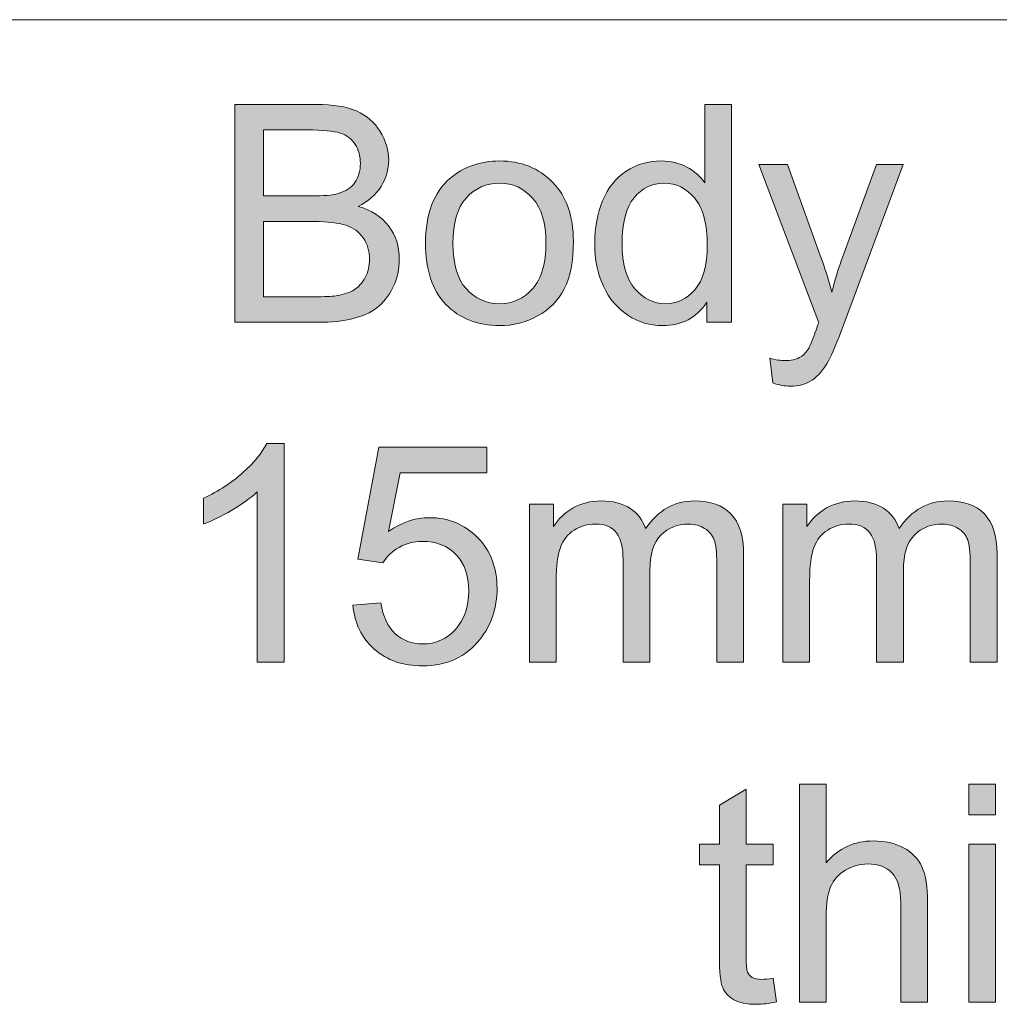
# Model space of a CAD drawing. Header units: millimetres. Extents: x 7 to 595, y -296 to -6.
# Tile 127 of 131: x 489 to 503, y -24 to -11. Entities that reach past the tile are written whole.
import ezdxf

# ---------------------------------------------------------------- set-up
doc = ezdxf.new("R2010")
doc.units = ezdxf.units.MM
doc.header["$MEASUREMENT"] = 0
doc.layers.add('Layer 1', color=7, linetype='Continuous', lineweight=0)

# ---------------------------------------------------------------- blocks, each defined once
blk = doc.blocks.new('Block_23')
at = {"layer": 'Layer 1', "true_color": 0x010101, "transparency": 33554687}
h = blk.add_hatch(color=18, dxfattribs=at)
edge = h.paths.add_edge_path()
edge.add_spline(control_points=[(492.546, -14.395), (492.546, -14.395), (493.301, -14.395), (493.301, -14.395), (493.431, -14.395), (493.522, -14.39), (493.575, -14.38), (493.666, -14.364), (493.744, -14.337), (493.806, -14.298), (493.868, -14.259), (493.919, -14.203), (493.959, -14.129), (493.999, -14.054), (494.019, -13.969), (494.019, -13.872), (494.019, -13.759), (493.99, -13.661), (493.932, -13.577), (493.874, -13.493), (493.793, -13.434), (493.69, -13.4), (493.588, -13.367), (493.44, -13.35), (493.247, -13.35), (493.247, -13.35), (492.546, -13.35), (492.546, -13.35), (492.546, -13.35), (492.546, -14.395), (492.546, -14.395)], knot_values=[0, 0, 0, 0, 1, 1, 1, 2, 2, 2, 3, 3, 3, 4, 4, 4, 5, 5, 5, 6, 6, 6, 7, 7, 7, 8, 8, 8, 9, 9, 9, 10, 10, 10, 10], degree=3, periodic=0)
edge = h.paths.add_edge_path()
edge.add_spline(control_points=[(492.546, -12.994), (492.546, -12.994), (493.201, -12.994), (493.201, -12.994), (493.379, -12.994), (493.507, -12.982), (493.584, -12.959), (493.686, -12.928), (493.763, -12.878), (493.815, -12.807), (493.866, -12.736), (493.892, -12.648), (493.892, -12.542), (493.892, -12.441), (493.868, -12.352), (493.819, -12.276), (493.771, -12.199), (493.702, -12.146), (493.613, -12.118), (493.523, -12.089), (493.369, -12.075), (493.152, -12.075), (493.152, -12.075), (492.546, -12.075), (492.546, -12.075), (492.546, -12.075), (492.546, -12.994), (492.546, -12.994), (492.546, -12.994), (492.546, -12.994), (492.546, -12.994)], knot_values=[0, 0, 0, 0, 1, 1, 1, 2, 2, 2, 3, 3, 3, 4, 4, 4, 5, 5, 5, 6, 6, 6, 7, 7, 7, 8, 8, 8, 9, 9, 9, 10, 10, 10, 10], degree=3, periodic=0)
edge = h.paths.add_edge_path()
edge.add_spline(control_points=[(492.144, -14.751), (492.144, -14.751), (492.144, -11.72), (492.144, -11.72), (492.144, -11.72), (493.281, -11.72), (493.281, -11.72), (493.513, -11.72), (493.698, -11.75), (493.839, -11.811), (493.978, -11.873), (494.088, -11.967), (494.167, -12.095), (494.246, -12.222), (494.286, -12.355), (494.286, -12.495), (494.286, -12.624), (494.251, -12.746), (494.181, -12.861), (494.111, -12.975), (494.005, -13.067), (493.863, -13.138), (494.047, -13.191), (494.188, -13.283), (494.286, -13.413), (494.385, -13.542), (494.434, -13.695), (494.434, -13.872), (494.434, -14.014), (494.404, -14.146), (494.344, -14.268), (494.284, -14.39), (494.21, -14.484), (494.121, -14.55), (494.033, -14.616), (493.922, -14.666), (493.79, -14.7), (493.656, -14.734), (493.493, -14.751), (493.3, -14.751), (493.3, -14.751), (492.144, -14.751), (492.144, -14.751), (492.144, -14.751), (492.144, -14.751), (492.144, -14.751)], knot_values=[0, 0, 0, 0, 1, 1, 1, 2, 2, 2, 3, 3, 3, 4, 4, 4, 5, 5, 5, 6, 6, 6, 7, 7, 7, 8, 8, 8, 9, 9, 9, 10, 10, 10, 11, 11, 11, 12, 12, 12, 13, 13, 13, 14, 14, 14, 15, 15, 15, 15], degree=3, periodic=0)
h = blk.add_hatch(color=18, dxfattribs=at)
edge = h.paths.add_edge_path()
edge.add_spline(control_points=[(497.533, -13.655), (497.533, -13.936), (497.593, -14.145), (497.712, -14.284), (497.83, -14.423), (497.971, -14.493), (498.132, -14.493), (498.295, -14.493), (498.434, -14.426), (498.548, -14.294), (498.662, -14.161), (498.719, -13.959), (498.719, -13.686), (498.719, -13.387), (498.661, -13.167), (498.544, -13.026), (498.429, -12.886), (498.286, -12.816), (498.116, -12.816), (497.95, -12.816), (497.811, -12.883), (497.7, -13.018), (497.589, -13.153), (497.533, -13.365), (497.533, -13.655)], knot_values=[0, 0, 0, 0, 1, 1, 1, 2, 2, 2, 3, 3, 3, 4, 4, 4, 5, 5, 5, 6, 6, 6, 7, 7, 7, 8, 8, 8, 8], degree=3, periodic=0)
edge = h.paths.add_edge_path()
edge.add_spline(control_points=[(498.71, -14.751), (498.71, -14.751), (498.71, -14.472), (498.71, -14.472), (498.571, -14.689), (498.367, -14.797), (498.096, -14.797), (497.921, -14.797), (497.761, -14.749), (497.615, -14.653), (497.468, -14.557), (497.354, -14.422), (497.273, -14.25), (497.193, -14.077), (497.152, -13.879), (497.152, -13.654), (497.152, -13.436), (497.189, -13.237), (497.262, -13.059), (497.335, -12.881), (497.445, -12.744), (497.591, -12.65), (497.736, -12.554), (497.9, -12.507), (498.08, -12.507), (498.212, -12.507), (498.33, -12.535), (498.433, -12.591), (498.536, -12.647), (498.62, -12.72), (498.685, -12.81), (498.685, -12.81), (498.685, -11.72), (498.685, -11.72), (498.685, -11.72), (499.057, -11.72), (499.057, -11.72), (499.057, -11.72), (499.057, -14.751), (499.057, -14.751), (499.057, -14.751), (498.71, -14.751), (498.71, -14.751), (498.71, -14.751), (498.71, -14.751), (498.71, -14.751)], knot_values=[0, 0, 0, 0, 1, 1, 1, 2, 2, 2, 3, 3, 3, 4, 4, 4, 5, 5, 5, 6, 6, 6, 7, 7, 7, 8, 8, 8, 9, 9, 9, 10, 10, 10, 11, 11, 11, 12, 12, 12, 13, 13, 13, 14, 14, 14, 15, 15, 15, 15], degree=3, periodic=0)
h = blk.add_hatch(color=18, dxfattribs=at)
edge = h.paths.add_edge_path()
edge.add_spline(control_points=[(495.179, -13.653), (495.179, -13.934), (495.24, -14.144), (495.363, -14.283), (495.487, -14.423), (495.641, -14.493), (495.828, -14.493), (496.013, -14.493), (496.167, -14.423), (496.29, -14.282), (496.413, -14.142), (496.474, -13.928), (496.474, -13.641), (496.474, -13.37), (496.412, -13.165), (496.289, -13.026), (496.165, -12.886), (496.012, -12.816), (495.828, -12.816), (495.641, -12.816), (495.487, -12.885), (495.363, -13.024), (495.24, -13.163), (495.179, -13.373), (495.179, -13.653)], knot_values=[0, 0, 0, 0, 1, 1, 1, 2, 2, 2, 3, 3, 3, 4, 4, 4, 5, 5, 5, 6, 6, 6, 7, 7, 7, 8, 8, 8, 8], degree=3, periodic=0)
edge = h.paths.add_edge_path()
edge.add_spline(control_points=[(494.798, -13.652), (494.798, -13.247), (494.911, -12.946), (495.137, -12.751), (495.326, -12.588), (495.557, -12.507), (495.828, -12.507), (496.129, -12.507), (496.376, -12.606), (496.568, -12.804), (496.759, -13), (496.855, -13.273), (496.855, -13.621), (496.855, -13.903), (496.813, -14.125), (496.728, -14.286), (496.644, -14.448), (496.52, -14.574), (496.358, -14.663), (496.196, -14.753), (496.019, -14.797), (495.828, -14.797), (495.521, -14.797), (495.272, -14.699), (495.082, -14.502), (494.893, -14.306), (494.798, -14.022), (494.798, -13.652), (494.798, -13.652), (494.798, -13.652), (494.798, -13.652)], knot_values=[0, 0, 0, 0, 1, 1, 1, 2, 2, 2, 3, 3, 3, 4, 4, 4, 5, 5, 5, 6, 6, 6, 7, 7, 7, 8, 8, 8, 9, 9, 9, 10, 10, 10, 10], degree=3, periodic=0)
h = blk.add_hatch(color=18, dxfattribs=at)
edge = h.paths.add_edge_path()
edge.add_spline(control_points=[(499.63, -15.595), (499.63, -15.595), (499.587, -15.251), (499.587, -15.251), (499.669, -15.273), (499.74, -15.284), (499.8, -15.284), (499.884, -15.284), (499.95, -15.27), (499.999, -15.243), (500.049, -15.215), (500.09, -15.176), (500.122, -15.127), (500.145, -15.09), (500.183, -14.997), (500.236, -14.849), (500.243, -14.828), (500.253, -14.798), (500.269, -14.758), (500.269, -14.758), (499.435, -12.554), (499.435, -12.554), (499.435, -12.554), (499.833, -12.554), (499.833, -12.554), (499.833, -12.554), (500.291, -13.822), (500.291, -13.822), (500.351, -13.982), (500.404, -14.152), (500.452, -14.33), (500.495, -14.162), (500.545, -13.997), (500.605, -13.835), (500.605, -13.835), (501.073, -12.554), (501.073, -12.554), (501.073, -12.554), (501.445, -12.554), (501.445, -12.554), (501.445, -12.554), (500.615, -14.789), (500.615, -14.789), (500.525, -15.03), (500.455, -15.195), (500.405, -15.286), (500.339, -15.408), (500.262, -15.497), (500.177, -15.554), (500.091, -15.612), (499.989, -15.64), (499.87, -15.64), (499.798, -15.64), (499.718, -15.625), (499.63, -15.595)], knot_values=[0, 0, 0, 0, 1, 1, 1, 2, 2, 2, 3, 3, 3, 4, 4, 4, 5, 5, 5, 6, 6, 6, 7, 7, 7, 8, 8, 8, 9, 9, 9, 10, 10, 10, 11, 11, 11, 12, 12, 12, 13, 13, 13, 14, 14, 14, 15, 15, 15, 16, 16, 16, 17, 17, 17, 18, 18, 18, 18], degree=3, periodic=0)
h = blk.add_hatch(color=18, dxfattribs=at)
edge = h.paths.add_edge_path()
edge.add_spline(control_points=[(492.83, -19.48), (492.83, -19.48), (492.457, -19.48), (492.457, -19.48), (492.457, -19.48), (492.457, -17.108), (492.457, -17.108), (492.368, -17.194), (492.25, -17.279), (492.105, -17.365), (491.959, -17.45), (491.828, -17.514), (491.712, -17.557), (491.712, -17.557), (491.712, -17.197), (491.712, -17.197), (491.92, -17.1), (492.103, -16.981), (492.258, -16.841), (492.414, -16.702), (492.525, -16.568), (492.59, -16.436), (492.59, -16.436), (492.83, -16.436), (492.83, -16.436), (492.83, -16.436), (492.83, -19.48), (492.83, -19.48)], knot_values=[0, 0, 0, 0, 1, 1, 1, 2, 2, 2, 3, 3, 3, 4, 4, 4, 5, 5, 5, 6, 6, 6, 7, 7, 7, 8, 8, 8, 9, 9, 9, 9], degree=3, periodic=0)
h = blk.add_hatch(color=18, dxfattribs=at)
edge = h.paths.add_edge_path()
edge.add_spline(control_points=[(493.787, -18.684), (493.787, -18.684), (494.177, -18.655), (494.177, -18.655), (494.206, -18.844), (494.273, -18.987), (494.377, -19.083), (494.482, -19.178), (494.609, -19.226), (494.76, -19.226), (494.941, -19.226), (495.093, -19.158), (495.216, -19.024), (495.339, -18.888), (495.4, -18.709), (495.4, -18.486), (495.4, -18.274), (495.342, -18.106), (495.224, -17.984), (495.106, -17.861), (494.95, -17.8), (494.756, -17.8), (494.635, -17.8), (494.527, -17.827), (494.432, -17.882), (494.336, -17.937), (494.261, -18.008), (494.206, -18.096), (494.206, -18.096), (493.855, -18.045), (493.855, -18.045), (493.855, -18.045), (494.147, -16.487), (494.147, -16.487), (494.147, -16.487), (495.65, -16.487), (495.65, -16.487), (495.65, -16.487), (495.65, -16.843), (495.65, -16.843), (495.65, -16.843), (494.444, -16.843), (494.444, -16.843), (494.444, -16.843), (494.283, -17.66), (494.283, -17.66), (494.464, -17.533), (494.654, -17.469), (494.853, -17.469), (495.117, -17.469), (495.34, -17.561), (495.522, -17.744), (495.703, -17.928), (495.794, -18.164), (495.794, -18.451), (495.794, -18.726), (495.714, -18.963), (495.555, -19.163), (495.361, -19.408), (495.095, -19.531), (494.76, -19.531), (494.484, -19.531), (494.26, -19.453), (494.086, -19.299), (493.912, -19.144), (493.812, -18.94), (493.787, -18.684)], knot_values=[0, 0, 0, 0, 1, 1, 1, 2, 2, 2, 3, 3, 3, 4, 4, 4, 5, 5, 5, 6, 6, 6, 7, 7, 7, 8, 8, 8, 9, 9, 9, 10, 10, 10, 11, 11, 11, 12, 12, 12, 13, 13, 13, 14, 14, 14, 15, 15, 15, 16, 16, 16, 17, 17, 17, 18, 18, 18, 19, 19, 19, 20, 20, 20, 21, 21, 21, 22, 22, 22, 22], degree=3, periodic=0)
h = blk.add_hatch(color=18, dxfattribs=at)
edge = h.paths.add_edge_path()
edge.add_spline(control_points=[(496.243, -19.48), (496.243, -19.48), (496.243, -17.283), (496.243, -17.283), (496.243, -17.283), (496.578, -17.283), (496.578, -17.283), (496.578, -17.283), (496.578, -17.593), (496.578, -17.593), (496.646, -17.486), (496.738, -17.399), (496.852, -17.334), (496.967, -17.269), (497.096, -17.236), (497.242, -17.236), (497.405, -17.236), (497.538, -17.27), (497.642, -17.337), (497.745, -17.405), (497.819, -17.499), (497.861, -17.62), (498.036, -17.364), (498.263, -17.236), (498.542, -17.236), (498.761, -17.236), (498.929, -17.296), (499.046, -17.417), (499.164, -17.538), (499.224, -17.723), (499.224, -17.974), (499.224, -17.974), (499.224, -19.48), (499.224, -19.48), (499.224, -19.48), (498.851, -19.48), (498.851, -19.48), (498.851, -19.48), (498.851, -18.097), (498.851, -18.097), (498.851, -17.949), (498.838, -17.842), (498.814, -17.776), (498.79, -17.711), (498.747, -17.658), (498.682, -17.618), (498.619, -17.578), (498.544, -17.558), (498.459, -17.558), (498.304, -17.558), (498.175, -17.61), (498.073, -17.712), (497.971, -17.815), (497.92, -17.979), (497.92, -18.205), (497.92, -18.205), (497.92, -19.48), (497.92, -19.48), (497.92, -19.48), (497.547, -19.48), (497.547, -19.48), (497.547, -19.48), (497.547, -18.054), (497.547, -18.054), (497.547, -17.889), (497.517, -17.765), (497.456, -17.682), (497.396, -17.6), (497.296, -17.558), (497.158, -17.558), (497.054, -17.558), (496.957, -17.586), (496.868, -17.641), (496.78, -17.696), (496.715, -17.776), (496.675, -17.883), (496.636, -17.989), (496.616, -18.142), (496.616, -18.341), (496.616, -18.341), (496.616, -19.48), (496.616, -19.48), (496.616, -19.48), (496.243, -19.48), (496.243, -19.48)], knot_values=[0, 0, 0, 0, 1, 1, 1, 2, 2, 2, 3, 3, 3, 4, 4, 4, 5, 5, 5, 6, 6, 6, 7, 7, 7, 8, 8, 8, 9, 9, 9, 10, 10, 10, 11, 11, 11, 12, 12, 12, 13, 13, 13, 14, 14, 14, 15, 15, 15, 16, 16, 16, 17, 17, 17, 18, 18, 18, 19, 19, 19, 20, 20, 20, 21, 21, 21, 22, 22, 22, 23, 23, 23, 24, 24, 24, 25, 25, 25, 26, 26, 26, 27, 27, 27, 28, 28, 28, 28], degree=3, periodic=0)
h = blk.add_hatch(color=18, dxfattribs=at)
edge = h.paths.add_edge_path()
edge.add_spline(control_points=[(499.77, -19.48), (499.77, -19.48), (499.77, -17.283), (499.77, -17.283), (499.77, -17.283), (500.104, -17.283), (500.104, -17.283), (500.104, -17.283), (500.104, -17.593), (500.104, -17.593), (500.173, -17.486), (500.264, -17.399), (500.379, -17.334), (500.493, -17.269), (500.623, -17.236), (500.769, -17.236), (500.931, -17.236), (501.064, -17.27), (501.168, -17.337), (501.272, -17.405), (501.345, -17.499), (501.387, -17.62), (501.562, -17.364), (501.789, -17.236), (502.068, -17.236), (502.287, -17.236), (502.456, -17.296), (502.573, -17.417), (502.691, -17.538), (502.75, -17.723), (502.75, -17.974), (502.75, -17.974), (502.75, -19.48), (502.75, -19.48), (502.75, -19.48), (502.377, -19.48), (502.377, -19.48), (502.377, -19.48), (502.377, -18.097), (502.377, -18.097), (502.377, -17.949), (502.365, -17.842), (502.341, -17.776), (502.317, -17.711), (502.273, -17.658), (502.209, -17.618), (502.145, -17.578), (502.07, -17.558), (501.985, -17.558), (501.83, -17.558), (501.701, -17.61), (501.599, -17.712), (501.497, -17.815), (501.446, -17.979), (501.446, -18.205), (501.446, -18.205), (501.446, -19.48), (501.446, -19.48), (501.446, -19.48), (501.074, -19.48), (501.074, -19.48), (501.074, -19.48), (501.074, -18.054), (501.074, -18.054), (501.074, -17.889), (501.043, -17.765), (500.982, -17.682), (500.922, -17.6), (500.822, -17.558), (500.685, -17.558), (500.58, -17.558), (500.484, -17.586), (500.395, -17.641), (500.306, -17.696), (500.242, -17.776), (500.201, -17.883), (500.162, -17.989), (500.142, -18.142), (500.142, -18.341), (500.142, -18.341), (500.142, -19.48), (500.142, -19.48), (500.142, -19.48), (499.77, -19.48), (499.77, -19.48)], knot_values=[0, 0, 0, 0, 1, 1, 1, 2, 2, 2, 3, 3, 3, 4, 4, 4, 5, 5, 5, 6, 6, 6, 7, 7, 7, 8, 8, 8, 9, 9, 9, 10, 10, 10, 11, 11, 11, 12, 12, 12, 13, 13, 13, 14, 14, 14, 15, 15, 15, 16, 16, 16, 17, 17, 17, 18, 18, 18, 19, 19, 19, 20, 20, 20, 21, 21, 21, 22, 22, 22, 23, 23, 23, 24, 24, 24, 25, 25, 25, 26, 26, 26, 27, 27, 27, 28, 28, 28, 28], degree=3, periodic=0)
h = blk.add_hatch(color=18, dxfattribs=at)
edge = h.paths.add_edge_path()
edge.add_spline(control_points=[(500, -24.209), (500, -24.209), (500, -21.178), (500, -21.178), (500, -21.178), (500.373, -21.178), (500.373, -21.178), (500.373, -21.178), (500.373, -22.269), (500.373, -22.269), (500.546, -22.067), (500.764, -21.966), (501.027, -21.966), (501.189, -21.966), (501.329, -21.997), (501.449, -22.062), (501.569, -22.126), (501.654, -22.214), (501.705, -22.327), (501.757, -22.44), (501.782, -22.604), (501.782, -22.819), (501.782, -22.819), (501.782, -24.209), (501.782, -24.209), (501.782, -24.209), (501.41, -24.209), (501.41, -24.209), (501.41, -24.209), (501.41, -22.82), (501.41, -22.82), (501.41, -22.635), (501.37, -22.499), (501.29, -22.414), (501.209, -22.33), (501.097, -22.287), (500.95, -22.287), (500.84, -22.287), (500.737, -22.316), (500.641, -22.373), (500.544, -22.43), (500.476, -22.508), (500.434, -22.606), (500.393, -22.703), (500.373, -22.838), (500.373, -23.01), (500.373, -23.01), (500.373, -24.209), (500.373, -24.209), (500.373, -24.209), (500, -24.209), (500, -24.209)], knot_values=[0, 0, 0, 0, 1, 1, 1, 2, 2, 2, 3, 3, 3, 4, 4, 4, 5, 5, 5, 6, 6, 6, 7, 7, 7, 8, 8, 8, 9, 9, 9, 10, 10, 10, 11, 11, 11, 12, 12, 12, 13, 13, 13, 14, 14, 14, 15, 15, 15, 16, 16, 16, 17, 17, 17, 17], degree=3, periodic=0)
h = blk.add_hatch(color=18, dxfattribs=at)
edge = h.paths.add_edge_path()
edge.add_spline(control_points=[(502.355, -24.209), (502.355, -24.209), (502.355, -22.012), (502.355, -22.012), (502.355, -22.012), (502.727, -22.012), (502.727, -22.012), (502.727, -22.012), (502.727, -24.209), (502.727, -24.209), (502.727, -24.209), (502.355, -24.209), (502.355, -24.209)], knot_values=[0, 0, 0, 0, 1, 1, 1, 2, 2, 2, 3, 3, 3, 4, 4, 4, 4], degree=3, periodic=0)
edge = h.paths.add_edge_path()
edge.add_spline(control_points=[(502.355, -21.602), (502.355, -21.602), (502.355, -21.178), (502.355, -21.178), (502.355, -21.178), (502.727, -21.178), (502.727, -21.178), (502.727, -21.178), (502.727, -21.602), (502.727, -21.602), (502.727, -21.602), (502.355, -21.602), (502.355, -21.602), (502.355, -21.602), (502.355, -21.602), (502.355, -21.602)], knot_values=[0, 0, 0, 0, 1, 1, 1, 2, 2, 2, 3, 3, 3, 4, 4, 4, 5, 5, 5, 5], degree=3, periodic=0)
h = blk.add_hatch(color=18, dxfattribs=at)
edge = h.paths.add_edge_path()
edge.add_spline(control_points=[(499.633, -23.877), (499.633, -23.877), (499.683, -24.206), (499.683, -24.206), (499.579, -24.228), (499.485, -24.239), (499.403, -24.239), (499.268, -24.239), (499.164, -24.218), (499.089, -24.175), (499.015, -24.132), (498.963, -24.076), (498.933, -24.006), (498.902, -23.936), (498.887, -23.79), (498.887, -23.566), (498.887, -23.566), (498.887, -22.3), (498.887, -22.3), (498.887, -22.3), (498.612, -22.3), (498.612, -22.3), (498.612, -22.3), (498.612, -22.012), (498.612, -22.012), (498.612, -22.012), (498.887, -22.012), (498.887, -22.012), (498.887, -22.012), (498.887, -21.469), (498.887, -21.469), (498.887, -21.469), (499.26, -21.245), (499.26, -21.245), (499.26, -21.245), (499.26, -22.012), (499.26, -22.012), (499.26, -22.012), (499.633, -22.012), (499.633, -22.012), (499.633, -22.012), (499.633, -22.3), (499.633, -22.3), (499.633, -22.3), (499.26, -22.3), (499.26, -22.3), (499.26, -22.3), (499.26, -23.587), (499.26, -23.587), (499.26, -23.694), (499.266, -23.762), (499.28, -23.792), (499.292, -23.823), (499.314, -23.847), (499.343, -23.865), (499.373, -23.883), (499.415, -23.892), (499.47, -23.892), (499.511, -23.892), (499.565, -23.887), (499.633, -23.877)], knot_values=[0, 0, 0, 0, 1, 1, 1, 2, 2, 2, 3, 3, 3, 4, 4, 4, 5, 5, 5, 6, 6, 6, 7, 7, 7, 8, 8, 8, 9, 9, 9, 10, 10, 10, 11, 11, 11, 12, 12, 12, 13, 13, 13, 14, 14, 14, 15, 15, 15, 16, 16, 16, 17, 17, 17, 18, 18, 18, 19, 19, 19, 20, 20, 20, 20], degree=3, periodic=0)
at = {"layer": 'Layer 1', "color": 240, "lineweight": 0, "true_color": 0xed2224}
blk.add_open_spline([(478.038, -21.041), (478.038, -21.041), (478.038, -10.541), (478.038, -10.541), (478.038, -10.541), (538.038, -10.541), (538.038, -10.541), (538.038, -10.541), (538.038, -21.041), (538.038, -21.041)], degree=3, knots=[0, 0, 0, 0, 1, 1, 1, 2, 2, 2, 3, 3, 3, 3], dxfattribs=at)
at = {"layer": 'Layer 1'}
for points, knots in [([(492.144, -14.751), (492.144, -14.751), (492.144, -11.72), (492.144, -11.72), (492.144, -11.72), (493.281, -11.72), (493.281, -11.72), (493.513, -11.72), (493.698, -11.75), (493.839, -11.811), (493.978, -11.873), (494.088, -11.967), (494.167, -12.095), (494.246, -12.222), (494.286, -12.355), (494.286, -12.495), (494.286, -12.624), (494.251, -12.746), (494.181, -12.861), (494.111, -12.975), (494.005, -13.067), (493.863, -13.138), (494.047, -13.191), (494.188, -13.283), (494.286, -13.413), (494.385, -13.542), (494.434, -13.695), (494.434, -13.872), (494.434, -14.014), (494.404, -14.146), (494.344, -14.268), (494.284, -14.39), (494.21, -14.484), (494.121, -14.55), (494.033, -14.616), (493.922, -14.666), (493.79, -14.7), (493.656, -14.734), (493.493, -14.751), (493.3, -14.751), (493.3, -14.751), (492.144, -14.751), (492.144, -14.751), (492.144, -14.751), (492.144, -14.751), (492.144, -14.751)], [0, 0, 0, 0, 1, 1, 1, 2, 2, 2, 3, 3, 3, 4, 4, 4, 5, 5, 5, 6, 6, 6, 7, 7, 7, 8, 8, 8, 9, 9, 9, 10, 10, 10, 11, 11, 11, 12, 12, 12, 13, 13, 13, 14, 14, 14, 15, 15, 15, 15]), ([(498.71, -14.751), (498.71, -14.751), (498.71, -14.472), (498.71, -14.472), (498.571, -14.689), (498.367, -14.797), (498.096, -14.797), (497.921, -14.797), (497.761, -14.749), (497.615, -14.653), (497.468, -14.557), (497.354, -14.422), (497.273, -14.25), (497.193, -14.077), (497.152, -13.879), (497.152, -13.654), (497.152, -13.436), (497.189, -13.237), (497.262, -13.059), (497.335, -12.881), (497.445, -12.744), (497.591, -12.65), (497.736, -12.554), (497.9, -12.507), (498.08, -12.507), (498.212, -12.507), (498.33, -12.535), (498.433, -12.591), (498.536, -12.647), (498.62, -12.72), (498.685, -12.81), (498.685, -12.81), (498.685, -11.72), (498.685, -11.72), (498.685, -11.72), (499.057, -11.72), (499.057, -11.72), (499.057, -11.72), (499.057, -14.751), (499.057, -14.751), (499.057, -14.751), (498.71, -14.751), (498.71, -14.751), (498.71, -14.751), (498.71, -14.751), (498.71, -14.751)], [0, 0, 0, 0, 1, 1, 1, 2, 2, 2, 3, 3, 3, 4, 4, 4, 5, 5, 5, 6, 6, 6, 7, 7, 7, 8, 8, 8, 9, 9, 9, 10, 10, 10, 11, 11, 11, 12, 12, 12, 13, 13, 13, 14, 14, 14, 15, 15, 15, 15]), ([(492.546, -12.994), (492.546, -12.994), (493.201, -12.994), (493.201, -12.994), (493.379, -12.994), (493.507, -12.982), (493.584, -12.959), (493.686, -12.928), (493.763, -12.878), (493.815, -12.807), (493.866, -12.736), (493.892, -12.648), (493.892, -12.542), (493.892, -12.441), (493.868, -12.352), (493.819, -12.276), (493.771, -12.199), (493.702, -12.146), (493.613, -12.118), (493.523, -12.089), (493.369, -12.075), (493.152, -12.075), (493.152, -12.075), (492.546, -12.075), (492.546, -12.075), (492.546, -12.075), (492.546, -12.994), (492.546, -12.994), (492.546, -12.994), (492.546, -12.994), (492.546, -12.994)], [0, 0, 0, 0, 1, 1, 1, 2, 2, 2, 3, 3, 3, 4, 4, 4, 5, 5, 5, 6, 6, 6, 7, 7, 7, 8, 8, 8, 9, 9, 9, 10, 10, 10, 10]), ([(494.798, -13.652), (494.798, -13.247), (494.911, -12.946), (495.137, -12.751), (495.326, -12.588), (495.557, -12.507), (495.828, -12.507), (496.129, -12.507), (496.376, -12.606), (496.568, -12.804), (496.759, -13), (496.855, -13.273), (496.855, -13.621), (496.855, -13.903), (496.813, -14.125), (496.728, -14.286), (496.644, -14.448), (496.52, -14.574), (496.358, -14.663), (496.196, -14.753), (496.019, -14.797), (495.828, -14.797), (495.521, -14.797), (495.272, -14.699), (495.082, -14.502), (494.893, -14.306), (494.798, -14.022), (494.798, -13.652), (494.798, -13.652), (494.798, -13.652), (494.798, -13.652)], [0, 0, 0, 0, 1, 1, 1, 2, 2, 2, 3, 3, 3, 4, 4, 4, 5, 5, 5, 6, 6, 6, 7, 7, 7, 8, 8, 8, 9, 9, 9, 10, 10, 10, 10]), ([(499.63, -15.595), (499.63, -15.595), (499.587, -15.251), (499.587, -15.251), (499.669, -15.273), (499.74, -15.284), (499.8, -15.284), (499.884, -15.284), (499.95, -15.27), (499.999, -15.243), (500.049, -15.215), (500.09, -15.176), (500.122, -15.127), (500.145, -15.09), (500.183, -14.997), (500.236, -14.849), (500.243, -14.828), (500.253, -14.798), (500.269, -14.758), (500.269, -14.758), (499.435, -12.554), (499.435, -12.554), (499.435, -12.554), (499.833, -12.554), (499.833, -12.554), (499.833, -12.554), (500.291, -13.822), (500.291, -13.822), (500.351, -13.982), (500.404, -14.152), (500.452, -14.33), (500.495, -14.162), (500.545, -13.997), (500.605, -13.835), (500.605, -13.835), (501.073, -12.554), (501.073, -12.554), (501.073, -12.554), (501.445, -12.554), (501.445, -12.554), (501.445, -12.554), (500.615, -14.789), (500.615, -14.789), (500.525, -15.03), (500.455, -15.195), (500.405, -15.286), (500.339, -15.408), (500.262, -15.497), (500.177, -15.554), (500.091, -15.612), (499.989, -15.64), (499.87, -15.64), (499.798, -15.64), (499.718, -15.625), (499.63, -15.595)], [0, 0, 0, 0, 1, 1, 1, 2, 2, 2, 3, 3, 3, 4, 4, 4, 5, 5, 5, 6, 6, 6, 7, 7, 7, 8, 8, 8, 9, 9, 9, 10, 10, 10, 11, 11, 11, 12, 12, 12, 13, 13, 13, 14, 14, 14, 15, 15, 15, 16, 16, 16, 17, 17, 17, 18, 18, 18, 18]), ([(495.179, -13.653), (495.179, -13.934), (495.24, -14.144), (495.363, -14.283), (495.487, -14.423), (495.641, -14.493), (495.828, -14.493), (496.013, -14.493), (496.167, -14.423), (496.29, -14.282), (496.413, -14.142), (496.474, -13.928), (496.474, -13.641), (496.474, -13.37), (496.412, -13.165), (496.289, -13.026), (496.165, -12.886), (496.012, -12.816), (495.828, -12.816), (495.641, -12.816), (495.487, -12.885), (495.363, -13.024), (495.24, -13.163), (495.179, -13.373), (495.179, -13.653)], [0, 0, 0, 0, 1, 1, 1, 2, 2, 2, 3, 3, 3, 4, 4, 4, 5, 5, 5, 6, 6, 6, 7, 7, 7, 8, 8, 8, 8]), ([(497.533, -13.655), (497.533, -13.936), (497.593, -14.145), (497.712, -14.284), (497.83, -14.423), (497.971, -14.493), (498.132, -14.493), (498.295, -14.493), (498.434, -14.426), (498.548, -14.294), (498.662, -14.161), (498.719, -13.959), (498.719, -13.686), (498.719, -13.387), (498.661, -13.167), (498.544, -13.026), (498.429, -12.886), (498.286, -12.816), (498.116, -12.816), (497.95, -12.816), (497.811, -12.883), (497.7, -13.018), (497.589, -13.153), (497.533, -13.365), (497.533, -13.655)], [0, 0, 0, 0, 1, 1, 1, 2, 2, 2, 3, 3, 3, 4, 4, 4, 5, 5, 5, 6, 6, 6, 7, 7, 7, 8, 8, 8, 8]), ([(492.546, -14.395), (492.546, -14.395), (493.301, -14.395), (493.301, -14.395), (493.431, -14.395), (493.522, -14.39), (493.575, -14.38), (493.666, -14.364), (493.744, -14.337), (493.806, -14.298), (493.868, -14.259), (493.919, -14.203), (493.959, -14.129), (493.999, -14.054), (494.019, -13.969), (494.019, -13.872), (494.019, -13.759), (493.99, -13.661), (493.932, -13.577), (493.874, -13.493), (493.793, -13.434), (493.69, -13.4), (493.588, -13.367), (493.44, -13.35), (493.247, -13.35), (493.247, -13.35), (492.546, -13.35), (492.546, -13.35), (492.546, -13.35), (492.546, -14.395), (492.546, -14.395)], [0, 0, 0, 0, 1, 1, 1, 2, 2, 2, 3, 3, 3, 4, 4, 4, 5, 5, 5, 6, 6, 6, 7, 7, 7, 8, 8, 8, 9, 9, 9, 10, 10, 10, 10]), ([(492.83, -19.48), (492.83, -19.48), (492.457, -19.48), (492.457, -19.48), (492.457, -19.48), (492.457, -17.108), (492.457, -17.108), (492.368, -17.194), (492.25, -17.279), (492.105, -17.365), (491.959, -17.45), (491.828, -17.514), (491.712, -17.557), (491.712, -17.557), (491.712, -17.197), (491.712, -17.197), (491.92, -17.1), (492.103, -16.981), (492.258, -16.841), (492.414, -16.702), (492.525, -16.568), (492.59, -16.436), (492.59, -16.436), (492.83, -16.436), (492.83, -16.436), (492.83, -16.436), (492.83, -19.48), (492.83, -19.48)], [0, 0, 0, 0, 1, 1, 1, 2, 2, 2, 3, 3, 3, 4, 4, 4, 5, 5, 5, 6, 6, 6, 7, 7, 7, 8, 8, 8, 9, 9, 9, 9]), ([(493.787, -18.684), (493.787, -18.684), (494.177, -18.655), (494.177, -18.655), (494.206, -18.844), (494.273, -18.987), (494.377, -19.083), (494.482, -19.178), (494.609, -19.226), (494.76, -19.226), (494.941, -19.226), (495.093, -19.158), (495.216, -19.024), (495.339, -18.888), (495.4, -18.709), (495.4, -18.486), (495.4, -18.274), (495.342, -18.106), (495.224, -17.984), (495.106, -17.861), (494.95, -17.8), (494.756, -17.8), (494.635, -17.8), (494.527, -17.827), (494.432, -17.882), (494.336, -17.937), (494.261, -18.008), (494.206, -18.096), (494.206, -18.096), (493.855, -18.045), (493.855, -18.045), (493.855, -18.045), (494.147, -16.487), (494.147, -16.487), (494.147, -16.487), (495.65, -16.487), (495.65, -16.487), (495.65, -16.487), (495.65, -16.843), (495.65, -16.843), (495.65, -16.843), (494.444, -16.843), (494.444, -16.843), (494.444, -16.843), (494.283, -17.66), (494.283, -17.66), (494.464, -17.533), (494.654, -17.469), (494.853, -17.469), (495.117, -17.469), (495.34, -17.561), (495.522, -17.744), (495.703, -17.928), (495.794, -18.164), (495.794, -18.451), (495.794, -18.726), (495.714, -18.963), (495.555, -19.163), (495.361, -19.408), (495.095, -19.531), (494.76, -19.531), (494.484, -19.531), (494.26, -19.453), (494.086, -19.299), (493.912, -19.144), (493.812, -18.94), (493.787, -18.684)], [0, 0, 0, 0, 1, 1, 1, 2, 2, 2, 3, 3, 3, 4, 4, 4, 5, 5, 5, 6, 6, 6, 7, 7, 7, 8, 8, 8, 9, 9, 9, 10, 10, 10, 11, 11, 11, 12, 12, 12, 13, 13, 13, 14, 14, 14, 15, 15, 15, 16, 16, 16, 17, 17, 17, 18, 18, 18, 19, 19, 19, 20, 20, 20, 21, 21, 21, 22, 22, 22, 22]), ([(496.243, -19.48), (496.243, -19.48), (496.243, -17.283), (496.243, -17.283), (496.243, -17.283), (496.578, -17.283), (496.578, -17.283), (496.578, -17.283), (496.578, -17.593), (496.578, -17.593), (496.646, -17.486), (496.738, -17.399), (496.852, -17.334), (496.967, -17.269), (497.096, -17.236), (497.242, -17.236), (497.405, -17.236), (497.538, -17.27), (497.642, -17.337), (497.745, -17.405), (497.819, -17.499), (497.861, -17.62), (498.036, -17.364), (498.263, -17.236), (498.542, -17.236), (498.761, -17.236), (498.929, -17.296), (499.046, -17.417), (499.164, -17.538), (499.224, -17.723), (499.224, -17.974), (499.224, -17.974), (499.224, -19.48), (499.224, -19.48), (499.224, -19.48), (498.851, -19.48), (498.851, -19.48), (498.851, -19.48), (498.851, -18.097), (498.851, -18.097), (498.851, -17.949), (498.838, -17.842), (498.814, -17.776), (498.79, -17.711), (498.747, -17.658), (498.682, -17.618), (498.619, -17.578), (498.544, -17.558), (498.459, -17.558), (498.304, -17.558), (498.175, -17.61), (498.073, -17.712), (497.971, -17.815), (497.92, -17.979), (497.92, -18.205), (497.92, -18.205), (497.92, -19.48), (497.92, -19.48), (497.92, -19.48), (497.547, -19.48), (497.547, -19.48), (497.547, -19.48), (497.547, -18.054), (497.547, -18.054), (497.547, -17.889), (497.517, -17.765), (497.456, -17.682), (497.396, -17.6), (497.296, -17.558), (497.158, -17.558), (497.054, -17.558), (496.957, -17.586), (496.868, -17.641), (496.78, -17.696), (496.715, -17.776), (496.675, -17.883), (496.636, -17.989), (496.616, -18.142), (496.616, -18.341), (496.616, -18.341), (496.616, -19.48), (496.616, -19.48), (496.616, -19.48), (496.243, -19.48), (496.243, -19.48)], [0, 0, 0, 0, 1, 1, 1, 2, 2, 2, 3, 3, 3, 4, 4, 4, 5, 5, 5, 6, 6, 6, 7, 7, 7, 8, 8, 8, 9, 9, 9, 10, 10, 10, 11, 11, 11, 12, 12, 12, 13, 13, 13, 14, 14, 14, 15, 15, 15, 16, 16, 16, 17, 17, 17, 18, 18, 18, 19, 19, 19, 20, 20, 20, 21, 21, 21, 22, 22, 22, 23, 23, 23, 24, 24, 24, 25, 25, 25, 26, 26, 26, 27, 27, 27, 28, 28, 28, 28]), ([(499.77, -19.48), (499.77, -19.48), (499.77, -17.283), (499.77, -17.283), (499.77, -17.283), (500.104, -17.283), (500.104, -17.283), (500.104, -17.283), (500.104, -17.593), (500.104, -17.593), (500.173, -17.486), (500.264, -17.399), (500.379, -17.334), (500.493, -17.269), (500.623, -17.236), (500.769, -17.236), (500.931, -17.236), (501.064, -17.27), (501.168, -17.337), (501.272, -17.405), (501.345, -17.499), (501.387, -17.62), (501.562, -17.364), (501.789, -17.236), (502.068, -17.236), (502.287, -17.236), (502.456, -17.296), (502.573, -17.417), (502.691, -17.538), (502.75, -17.723), (502.75, -17.974), (502.75, -17.974), (502.75, -19.48), (502.75, -19.48), (502.75, -19.48), (502.377, -19.48), (502.377, -19.48), (502.377, -19.48), (502.377, -18.097), (502.377, -18.097), (502.377, -17.949), (502.365, -17.842), (502.341, -17.776), (502.317, -17.711), (502.273, -17.658), (502.209, -17.618), (502.145, -17.578), (502.07, -17.558), (501.985, -17.558), (501.83, -17.558), (501.701, -17.61), (501.599, -17.712), (501.497, -17.815), (501.446, -17.979), (501.446, -18.205), (501.446, -18.205), (501.446, -19.48), (501.446, -19.48), (501.446, -19.48), (501.074, -19.48), (501.074, -19.48), (501.074, -19.48), (501.074, -18.054), (501.074, -18.054), (501.074, -17.889), (501.043, -17.765), (500.982, -17.682), (500.922, -17.6), (500.822, -17.558), (500.685, -17.558), (500.58, -17.558), (500.484, -17.586), (500.395, -17.641), (500.306, -17.696), (500.242, -17.776), (500.201, -17.883), (500.162, -17.989), (500.142, -18.142), (500.142, -18.341), (500.142, -18.341), (500.142, -19.48), (500.142, -19.48), (500.142, -19.48), (499.77, -19.48), (499.77, -19.48)], [0, 0, 0, 0, 1, 1, 1, 2, 2, 2, 3, 3, 3, 4, 4, 4, 5, 5, 5, 6, 6, 6, 7, 7, 7, 8, 8, 8, 9, 9, 9, 10, 10, 10, 11, 11, 11, 12, 12, 12, 13, 13, 13, 14, 14, 14, 15, 15, 15, 16, 16, 16, 17, 17, 17, 18, 18, 18, 19, 19, 19, 20, 20, 20, 21, 21, 21, 22, 22, 22, 23, 23, 23, 24, 24, 24, 25, 25, 25, 26, 26, 26, 27, 27, 27, 28, 28, 28, 28]), ([(500, -24.209), (500, -24.209), (500, -21.178), (500, -21.178), (500, -21.178), (500.373, -21.178), (500.373, -21.178), (500.373, -21.178), (500.373, -22.269), (500.373, -22.269), (500.546, -22.067), (500.764, -21.966), (501.027, -21.966), (501.189, -21.966), (501.329, -21.997), (501.449, -22.062), (501.569, -22.126), (501.654, -22.214), (501.705, -22.327), (501.757, -22.44), (501.782, -22.604), (501.782, -22.819), (501.782, -22.819), (501.782, -24.209), (501.782, -24.209), (501.782, -24.209), (501.41, -24.209), (501.41, -24.209), (501.41, -24.209), (501.41, -22.82), (501.41, -22.82), (501.41, -22.635), (501.37, -22.499), (501.29, -22.414), (501.209, -22.33), (501.097, -22.287), (500.95, -22.287), (500.84, -22.287), (500.737, -22.316), (500.641, -22.373), (500.544, -22.43), (500.476, -22.508), (500.434, -22.606), (500.393, -22.703), (500.373, -22.838), (500.373, -23.01), (500.373, -23.01), (500.373, -24.209), (500.373, -24.209), (500.373, -24.209), (500, -24.209), (500, -24.209)], [0, 0, 0, 0, 1, 1, 1, 2, 2, 2, 3, 3, 3, 4, 4, 4, 5, 5, 5, 6, 6, 6, 7, 7, 7, 8, 8, 8, 9, 9, 9, 10, 10, 10, 11, 11, 11, 12, 12, 12, 13, 13, 13, 14, 14, 14, 15, 15, 15, 16, 16, 16, 17, 17, 17, 17]), ([(502.355, -21.602), (502.355, -21.602), (502.355, -21.178), (502.355, -21.178), (502.355, -21.178), (502.727, -21.178), (502.727, -21.178), (502.727, -21.178), (502.727, -21.602), (502.727, -21.602), (502.727, -21.602), (502.355, -21.602), (502.355, -21.602), (502.355, -21.602), (502.355, -21.602), (502.355, -21.602)], [0, 0, 0, 0, 1, 1, 1, 2, 2, 2, 3, 3, 3, 4, 4, 4, 5, 5, 5, 5]), ([(499.633, -23.877), (499.633, -23.877), (499.683, -24.206), (499.683, -24.206), (499.579, -24.228), (499.485, -24.239), (499.403, -24.239), (499.268, -24.239), (499.164, -24.218), (499.089, -24.175), (499.015, -24.132), (498.963, -24.076), (498.933, -24.006), (498.902, -23.936), (498.887, -23.79), (498.887, -23.566), (498.887, -23.566), (498.887, -22.3), (498.887, -22.3), (498.887, -22.3), (498.612, -22.3), (498.612, -22.3), (498.612, -22.3), (498.612, -22.012), (498.612, -22.012), (498.612, -22.012), (498.887, -22.012), (498.887, -22.012), (498.887, -22.012), (498.887, -21.469), (498.887, -21.469), (498.887, -21.469), (499.26, -21.245), (499.26, -21.245), (499.26, -21.245), (499.26, -22.012), (499.26, -22.012), (499.26, -22.012), (499.633, -22.012), (499.633, -22.012), (499.633, -22.012), (499.633, -22.3), (499.633, -22.3), (499.633, -22.3), (499.26, -22.3), (499.26, -22.3), (499.26, -22.3), (499.26, -23.587), (499.26, -23.587), (499.26, -23.694), (499.266, -23.762), (499.28, -23.792), (499.292, -23.823), (499.314, -23.847), (499.343, -23.865), (499.373, -23.883), (499.415, -23.892), (499.47, -23.892), (499.511, -23.892), (499.565, -23.887), (499.633, -23.877)], [0, 0, 0, 0, 1, 1, 1, 2, 2, 2, 3, 3, 3, 4, 4, 4, 5, 5, 5, 6, 6, 6, 7, 7, 7, 8, 8, 8, 9, 9, 9, 10, 10, 10, 11, 11, 11, 12, 12, 12, 13, 13, 13, 14, 14, 14, 15, 15, 15, 16, 16, 16, 17, 17, 17, 18, 18, 18, 19, 19, 19, 20, 20, 20, 20]), ([(502.355, -24.209), (502.355, -24.209), (502.355, -22.012), (502.355, -22.012), (502.355, -22.012), (502.727, -22.012), (502.727, -22.012), (502.727, -22.012), (502.727, -24.209), (502.727, -24.209), (502.727, -24.209), (502.355, -24.209), (502.355, -24.209)], [0, 0, 0, 0, 1, 1, 1, 2, 2, 2, 3, 3, 3, 4, 4, 4, 4])]:
    blk.add_open_spline(points, degree=3, knots=knots, dxfattribs=at)

msp = doc.modelspace()

# ---------------------------------------------------------------- block references
at = {"layer": 'Layer 1'}
msp.add_blockref('Block_23', (0, 0), dxfattribs=at)

doc.saveas('drawing.dxf')
